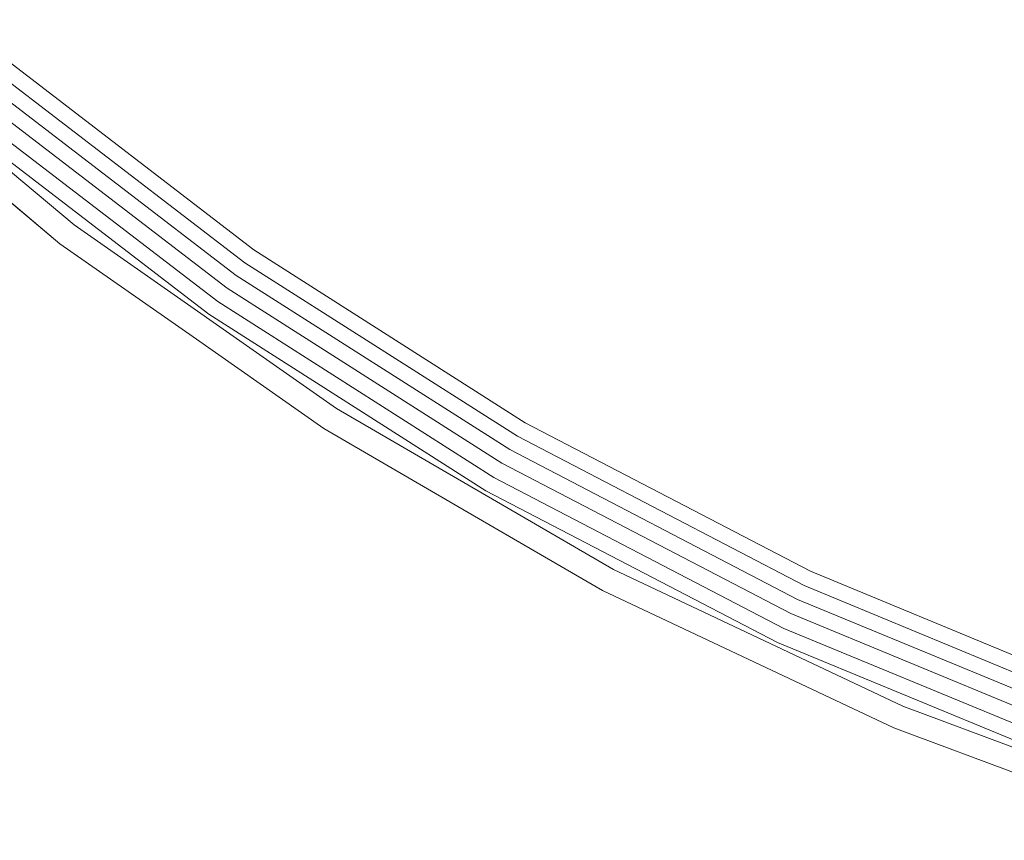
# Model space of a CAD drawing. Header units: millimetres. Extents: x -121 to 130, y -124 to 124.
# Tile 5 of 41: x -75 to -43, y -115 to -89. Entities that reach past the tile are written whole.
import ezdxf

# ---------------------------------------------------------------- set-up
doc = ezdxf.new("R2010")
doc.units = ezdxf.units.MM
doc.header["$LTSCALE"] = 25.4
doc.layers.add('Lighting-Moving Light', color=7, linetype='Continuous', lineweight=5, true_color=0x000000)

# ---------------------------------------------------------------- blocks, each defined once
blk = doc.blocks.new('Group-2-1')
at = {"layer": 'Lighting-Moving Light', "color": 7, "linetype": 'Continuous', "lineweight": 5, "transparency": 33554687}
for points, invisible_edges in [([(-38577.787, 5618.854, -577.811), (-38585.609, 5625.39, -577.811), (-38585.652, 5625.343, -577.825), (-38577.826, 5618.803, -577.825)], 15), ([(-38577.748, 5618.905, -577.803), (-38585.565, 5625.438, -577.803), (-38585.609, 5625.39, -577.811), (-38577.787, 5618.854, -577.811)], 15), ([(-38577.708, 5618.957, -577.8), (-38585.521, 5625.486, -577.8), (-38585.565, 5625.438, -577.803), (-38577.748, 5618.905, -577.803)], 14), ([(-38572.281, 5617.753, -577.8), (-38580.431, 5624.007, -577.8), (-38585.521, 5625.486, -577.8), (-38577.708, 5618.957, -577.8)], 10), ([(-38578.057, 5618.502, -578.066), (-38585.907, 5625.062, -578.066), (-38585.934, 5625.033, -578.117), (-38578.081, 5618.47, -578.117)], 15), ([(-38578.03, 5618.537, -578.018), (-38585.877, 5625.095, -578.018), (-38585.907, 5625.062, -578.066), (-38578.057, 5618.502, -578.066)], 15), ([(-38578.001, 5618.575, -577.974), (-38585.845, 5625.131, -577.974), (-38585.877, 5625.095, -578.018), (-38578.03, 5618.537, -578.018)], 15), ([(-38577.969, 5618.616, -577.935), (-38585.81, 5625.169, -577.935), (-38585.845, 5625.131, -577.974), (-38578.001, 5618.575, -577.974)], 15), ([(-38577.936, 5618.66, -577.9), (-38585.773, 5625.21, -577.9), (-38585.81, 5625.169, -577.935), (-38577.969, 5618.616, -577.935)], 15), ([(-38577.9, 5618.706, -577.87), (-38585.734, 5625.252, -577.87), (-38585.773, 5625.21, -577.9), (-38577.936, 5618.66, -577.9)], 15), ([(-38577.864, 5618.754, -577.845), (-38585.693, 5625.297, -577.845), (-38585.734, 5625.252, -577.87), (-38577.9, 5618.706, -577.87)], 15), ([(-38577.826, 5618.803, -577.825), (-38585.652, 5625.343, -577.825), (-38585.693, 5625.297, -577.845), (-38577.864, 5618.754, -577.845)], 15), ([(-38578.157, 5618.371, -578.415), (-38586.018, 5624.94, -578.415), (-38586.024, 5624.934, -578.48), (-38578.163, 5618.364, -578.48)], 15), ([(-38582.282, 5621.802, -578.545), (-38578.165, 5618.361, -578.545), (-38578.163, 5618.364, -578.48), (-38586.024, 5624.934, -578.48)], 14), ([(-38578.148, 5618.382, -578.352), (-38586.008, 5624.951, -578.352), (-38586.018, 5624.94, -578.415), (-38578.157, 5618.371, -578.415)], 15), ([(-38578.136, 5618.398, -578.29), (-38585.995, 5624.966, -578.29), (-38586.008, 5624.951, -578.352), (-38578.148, 5618.382, -578.352)], 15), ([(-38578.121, 5618.418, -578.23), (-38585.978, 5624.984, -578.23), (-38585.995, 5624.966, -578.29), (-38578.136, 5618.398, -578.29)], 15), ([(-38578.102, 5618.442, -578.172), (-38585.958, 5625.007, -578.172), (-38585.978, 5624.984, -578.23), (-38578.121, 5618.418, -578.23)], 15), ([(-38578.081, 5618.47, -578.117), (-38585.934, 5625.033, -578.117), (-38585.958, 5625.007, -578.172), (-38578.102, 5618.442, -578.172)], 15), ([(-38580.11, 5624.39, -578.305), (-38571.994, 5618.163, -578.305), (-38572.562, 5617.352, -677.305), (-38580.746, 5623.632, -677.305)], 10), ([(-38572.21, 5617.855, -577.815), (-38580.352, 5624.102, -577.815), (-38580.378, 5624.07, -577.807), (-38572.233, 5617.821, -577.807)], 15), ([(-38572.187, 5617.887, -577.827), (-38580.326, 5624.132, -577.827), (-38580.352, 5624.102, -577.815), (-38572.21, 5617.855, -577.815)], 15), ([(-38572.165, 5617.919, -577.843), (-38580.301, 5624.162, -577.843), (-38580.326, 5624.132, -577.827), (-38572.187, 5617.887, -577.827)], 15), ([(-38572.144, 5617.949, -577.861), (-38580.277, 5624.19, -577.861), (-38580.301, 5624.162, -577.843), (-38572.165, 5617.919, -577.843)], 15), ([(-38572.123, 5617.979, -577.882), (-38580.254, 5624.218, -577.882), (-38580.277, 5624.19, -577.861), (-38572.144, 5617.949, -577.861)], 15), ([(-38572.104, 5618.006, -577.907), (-38580.232, 5624.244, -577.907), (-38580.254, 5624.218, -577.882), (-38572.123, 5617.979, -577.882)], 15), ([(-38572.086, 5618.032, -577.934), (-38580.212, 5624.268, -577.934), (-38580.232, 5624.244, -577.907), (-38572.104, 5618.006, -577.907)], 15), ([(-38572.069, 5618.056, -577.963), (-38580.193, 5624.29, -577.963), (-38580.212, 5624.268, -577.934), (-38572.086, 5618.032, -577.934)], 15), ([(-38572.054, 5618.078, -577.995), (-38580.176, 5624.311, -577.995), (-38580.193, 5624.29, -577.963), (-38572.069, 5618.056, -577.963)], 15), ([(-38572.04, 5618.098, -578.029), (-38580.161, 5624.329, -578.029), (-38580.176, 5624.311, -577.995), (-38572.054, 5618.078, -577.995)], 15), ([(-38572.028, 5618.115, -578.065), (-38580.147, 5624.345, -578.065), (-38580.161, 5624.329, -578.029), (-38572.04, 5618.098, -578.029)], 15), ([(-38572.018, 5618.13, -578.103), (-38580.136, 5624.359, -578.103), (-38580.147, 5624.345, -578.065), (-38572.028, 5618.115, -578.065)], 15), ([(-38572.009, 5618.142, -578.141), (-38580.126, 5624.37, -578.141), (-38580.136, 5624.359, -578.103), (-38572.018, 5618.13, -578.103)], 15), ([(-38572.002, 5618.151, -578.181), (-38580.119, 5624.379, -578.181), (-38580.126, 5624.37, -578.141), (-38572.009, 5618.142, -578.141)], 15), ([(-38571.998, 5618.158, -578.222), (-38580.113, 5624.385, -578.222), (-38580.119, 5624.379, -578.181), (-38572.002, 5618.151, -578.181)], 15), ([(-38571.995, 5618.162, -578.263), (-38580.11, 5624.389, -578.263), (-38580.113, 5624.385, -578.222), (-38571.998, 5618.158, -578.222)], 15), ([(-38571.994, 5618.163, -578.305), (-38580.11, 5624.39, -578.305), (-38580.11, 5624.389, -578.263), (-38571.995, 5618.162, -578.263)], 14), ([(-38572.257, 5617.787, -577.802), (-38580.404, 5624.039, -577.802), (-38580.431, 5624.007, -577.8), (-38572.281, 5617.753, -577.8)], 11), ([(-38572.233, 5617.821, -577.807), (-38580.378, 5624.07, -577.807), (-38580.404, 5624.039, -577.802), (-38572.257, 5617.787, -577.802)], 15), ([(-38572.685, 5617.176, -677.711), (-38580.884, 5623.467, -677.711), (-38580.862, 5623.494, -677.684), (-38572.665, 5617.204, -677.684)], 15), ([(-38572.665, 5617.204, -677.684), (-38580.862, 5623.494, -677.684), (-38580.841, 5623.518, -677.655), (-38572.647, 5617.231, -677.655)], 15), ([(-38572.647, 5617.231, -677.655), (-38580.841, 5623.518, -677.655), (-38580.822, 5623.541, -677.624), (-38572.63, 5617.255, -677.624)], 15), ([(-38572.63, 5617.255, -677.624), (-38580.822, 5623.541, -677.624), (-38580.805, 5623.561, -677.589), (-38572.615, 5617.276, -677.589)], 15), ([(-38572.615, 5617.276, -677.589), (-38580.805, 5623.561, -677.589), (-38580.79, 5623.579, -677.553), (-38572.601, 5617.296, -677.553)], 15), ([(-38572.601, 5617.296, -677.553), (-38580.79, 5623.579, -677.553), (-38580.777, 5623.595, -677.515), (-38572.59, 5617.312, -677.515)], 15), ([(-38572.59, 5617.312, -677.515), (-38580.777, 5623.595, -677.515), (-38580.766, 5623.608, -677.475), (-38572.58, 5617.326, -677.475)], 15), ([(-38572.58, 5617.326, -677.475), (-38580.766, 5623.608, -677.475), (-38580.758, 5623.618, -677.433), (-38572.572, 5617.337, -677.433)], 15), ([(-38572.572, 5617.337, -677.433), (-38580.758, 5623.618, -677.433), (-38580.751, 5623.625, -677.391), (-38572.567, 5617.345, -677.391)], 15), ([(-38572.567, 5617.345, -677.391), (-38580.751, 5623.625, -677.391), (-38580.747, 5623.63, -677.348), (-38572.563, 5617.35, -677.348)], 15), ([(-38572.563, 5617.35, -677.348), (-38580.747, 5623.63, -677.348), (-38580.746, 5623.632, -677.305), (-38572.562, 5617.352, -677.305)], 11), ([(-38581.067, 5623.249, -677.8), (-38572.849, 5616.942, -677.8), (-38573.146, 5616.519, -677.8), (-38581.4, 5622.852, -677.8)], 10), ([(-38572.849, 5616.942, -677.8), (-38581.067, 5623.249, -677.8), (-38581.039, 5623.282, -677.798), (-38572.824, 5616.978, -677.798)], 14), ([(-38572.824, 5616.978, -677.798), (-38581.039, 5623.282, -677.798), (-38581.012, 5623.315, -677.793), (-38572.799, 5617.013, -677.793)], 15), ([(-38572.799, 5617.013, -677.793), (-38581.012, 5623.315, -677.793), (-38580.985, 5623.347, -677.783), (-38572.775, 5617.048, -677.783)], 15), ([(-38572.775, 5617.048, -677.783), (-38580.985, 5623.347, -677.783), (-38580.958, 5623.379, -677.77), (-38572.751, 5617.082, -677.77)], 15), ([(-38572.751, 5617.082, -677.77), (-38580.958, 5623.379, -677.77), (-38580.932, 5623.41, -677.754), (-38572.728, 5617.114, -677.754)], 15), ([(-38572.728, 5617.114, -677.754), (-38580.932, 5623.41, -677.754), (-38580.908, 5623.439, -677.734), (-38572.706, 5617.146, -677.734)], 15), ([(-38572.706, 5617.146, -677.734), (-38580.908, 5623.439, -677.734), (-38580.884, 5623.467, -677.711), (-38572.685, 5617.176, -677.711)], 15), ([(-38573.17, 5616.484, -677.798), (-38581.427, 5622.82, -677.798), (-38581.4, 5622.852, -677.8), (-38573.146, 5616.519, -677.8)], 11), ([(-38573.388, 5616.172, -677.555), (-38581.672, 5622.529, -677.555), (-38581.657, 5622.546, -677.591), (-38573.375, 5616.191, -677.591)], 15), ([(-38573.375, 5616.191, -677.591), (-38581.657, 5622.546, -677.591), (-38581.64, 5622.566, -677.624), (-38573.36, 5616.213, -677.624)], 15), ([(-38573.36, 5616.213, -677.624), (-38581.64, 5622.566, -677.624), (-38581.621, 5622.589, -677.655), (-38573.343, 5616.236, -677.655)], 15), ([(-38573.343, 5616.236, -677.655), (-38581.621, 5622.589, -677.655), (-38581.601, 5622.613, -677.684), (-38573.325, 5616.262, -677.684)], 15), ([(-38573.325, 5616.262, -677.684), (-38581.601, 5622.613, -677.684), (-38581.579, 5622.639, -677.71), (-38573.306, 5616.29, -677.71)], 15), ([(-38573.306, 5616.29, -677.71), (-38581.579, 5622.639, -677.71), (-38581.556, 5622.666, -677.733), (-38573.285, 5616.319, -677.733)], 15), ([(-38573.285, 5616.319, -677.733), (-38581.556, 5622.666, -677.733), (-38581.532, 5622.695, -677.752), (-38573.263, 5616.35, -677.752)], 15), ([(-38573.263, 5616.35, -677.752), (-38581.532, 5622.695, -677.752), (-38581.507, 5622.725, -677.769), (-38573.241, 5616.382, -677.769)], 15), ([(-38573.241, 5616.382, -677.769), (-38581.507, 5622.725, -677.769), (-38581.481, 5622.756, -677.782), (-38573.218, 5616.415, -677.782)], 15), ([(-38573.218, 5616.415, -677.782), (-38581.481, 5622.756, -677.782), (-38581.454, 5622.788, -677.792), (-38573.194, 5616.449, -677.792)], 15), ([(-38573.194, 5616.449, -677.792), (-38581.454, 5622.788, -677.792), (-38581.427, 5622.82, -677.798), (-38573.17, 5616.484, -677.798)], 15), ([(-38578.165, 5618.361, -578.545), (-38582.282, 5621.802, -578.545), (-38581.716, 5622.475, -677.312)], 10), ([(-38573.428, 5616.115, -677.312), (-38581.716, 5622.475, -677.312), (-38581.715, 5622.477, -677.355), (-38573.426, 5616.118, -677.355)], 14), ([(-38581.716, 5622.475, -677.312), (-38573.428, 5616.115, -677.312), (-38578.165, 5618.361, -578.545)], 10), ([(-38573.426, 5616.118, -677.355), (-38581.715, 5622.477, -677.355), (-38581.71, 5622.482, -677.397), (-38573.423, 5616.123, -677.397)], 15), ([(-38573.423, 5616.123, -677.397), (-38581.71, 5622.482, -677.397), (-38581.704, 5622.49, -677.438), (-38573.417, 5616.131, -677.438)], 15), ([(-38573.417, 5616.131, -677.438), (-38581.704, 5622.49, -677.438), (-38581.695, 5622.5, -677.478), (-38573.409, 5616.142, -677.478)], 15), ([(-38573.409, 5616.142, -677.478), (-38581.695, 5622.5, -677.478), (-38581.684, 5622.513, -677.518), (-38573.4, 5616.156, -677.518)], 15), ([(-38573.4, 5616.156, -677.518), (-38581.684, 5622.513, -677.518), (-38581.672, 5622.529, -677.555), (-38573.388, 5616.172, -677.555)], 15), ([(-38569.474, 5612.95, -577.825), (-38577.826, 5618.803, -577.825), (-38577.864, 5618.754, -577.845), (-38569.508, 5612.898, -577.845)], 15), ([(-38569.44, 5613.004, -577.811), (-38577.787, 5618.854, -577.811), (-38577.826, 5618.803, -577.825), (-38569.474, 5612.95, -577.825)], 15), ([(-38569.405, 5613.058, -577.803), (-38577.748, 5618.905, -577.803), (-38577.787, 5618.854, -577.811), (-38569.44, 5613.004, -577.811)], 15), ([(-38569.37, 5613.113, -577.8), (-38577.708, 5618.957, -577.8), (-38577.748, 5618.905, -577.803), (-38569.405, 5613.058, -577.803)], 14), ([(-38577.708, 5618.957, -577.8), (-38569.37, 5613.113, -577.8), (-38572.281, 5617.753, -577.8)], 10), ([(-38569.7, 5612.597, -578.117), (-38578.081, 5618.47, -578.117), (-38578.102, 5618.442, -578.172), (-38569.719, 5612.567, -578.172)], 15), ([(-38569.679, 5612.631, -578.066), (-38578.057, 5618.502, -578.066), (-38578.081, 5618.47, -578.117), (-38569.7, 5612.597, -578.117)], 15), ([(-38569.655, 5612.668, -578.018), (-38578.03, 5618.537, -578.018), (-38578.057, 5618.502, -578.066), (-38569.679, 5612.631, -578.066)], 15), ([(-38569.629, 5612.709, -577.974), (-38578.001, 5618.575, -577.974), (-38578.03, 5618.537, -578.018), (-38569.655, 5612.668, -578.018)], 15), ([(-38569.601, 5612.752, -577.935), (-38577.969, 5618.616, -577.935), (-38578.001, 5618.575, -577.974), (-38569.629, 5612.709, -577.974)], 15), ([(-38569.571, 5612.799, -577.9), (-38577.936, 5618.66, -577.9), (-38577.969, 5618.616, -577.935), (-38569.601, 5612.752, -577.935)], 15), ([(-38569.54, 5612.847, -577.87), (-38577.9, 5618.706, -577.87), (-38577.936, 5618.66, -577.9), (-38569.571, 5612.799, -577.9)], 15), ([(-38569.508, 5612.898, -577.845), (-38577.864, 5618.754, -577.845), (-38577.9, 5618.706, -577.87), (-38569.54, 5612.847, -577.87)], 15), ([(-38569.772, 5612.484, -578.48), (-38578.163, 5618.364, -578.48), (-38578.165, 5618.361, -578.545), (-38573.932, 5615.395, -578.545)], 11), ([(-38573.428, 5616.115, -677.312), (-38573.932, 5615.395, -578.545), (-38578.165, 5618.361, -578.545)], 9), ([(-38569.768, 5612.492, -578.415), (-38578.157, 5618.371, -578.415), (-38578.163, 5618.364, -578.48), (-38569.772, 5612.484, -578.48)], 15), ([(-38569.76, 5612.504, -578.352), (-38578.148, 5618.382, -578.352), (-38578.157, 5618.371, -578.415), (-38569.768, 5612.492, -578.415)], 15), ([(-38569.749, 5612.521, -578.29), (-38578.136, 5618.398, -578.29), (-38578.148, 5618.382, -578.352), (-38569.76, 5612.504, -578.352)], 15), ([(-38569.735, 5612.542, -578.23), (-38578.121, 5618.418, -578.23), (-38578.136, 5618.398, -578.29), (-38569.749, 5612.521, -578.29)], 15), ([(-38569.719, 5612.567, -578.172), (-38578.102, 5618.442, -578.172), (-38578.121, 5618.418, -578.23), (-38569.735, 5612.542, -578.23)], 15), ([(-38571.994, 5618.163, -578.305), (-38563.367, 5612.667, -578.305), (-38563.862, 5611.809, -677.305), (-38572.562, 5617.352, -677.305)], 10), ([(-38563.374, 5612.654, -578.181), (-38572.002, 5618.151, -578.181), (-38572.009, 5618.142, -578.141), (-38563.38, 5612.644, -578.141)], 15), ([(-38563.37, 5612.661, -578.222), (-38571.998, 5618.158, -578.222), (-38572.002, 5618.151, -578.181), (-38563.374, 5612.654, -578.181)], 15), ([(-38563.368, 5612.666, -578.263), (-38571.995, 5618.162, -578.263), (-38571.998, 5618.158, -578.222), (-38563.37, 5612.661, -578.222)], 15), ([(-38563.367, 5612.667, -578.305), (-38571.994, 5618.163, -578.305), (-38571.995, 5618.162, -578.263), (-38563.368, 5612.666, -578.263)], 14), ([(-38563.555, 5612.341, -577.815), (-38572.21, 5617.855, -577.815), (-38572.233, 5617.821, -577.807), (-38563.576, 5612.305, -577.807)], 15), ([(-38563.535, 5612.375, -577.827), (-38572.187, 5617.887, -577.827), (-38572.21, 5617.855, -577.815), (-38563.555, 5612.341, -577.815)], 15), ([(-38563.516, 5612.409, -577.843), (-38572.165, 5617.919, -577.843), (-38572.187, 5617.887, -577.827), (-38563.535, 5612.375, -577.827)], 15), ([(-38563.497, 5612.441, -577.861), (-38572.144, 5617.949, -577.861), (-38572.165, 5617.919, -577.843), (-38563.516, 5612.409, -577.843)], 15), ([(-38563.479, 5612.472, -577.882), (-38572.123, 5617.979, -577.882), (-38572.144, 5617.949, -577.861), (-38563.497, 5612.441, -577.861)], 15), ([(-38563.463, 5612.501, -577.907), (-38572.104, 5618.006, -577.907), (-38572.123, 5617.979, -577.882), (-38563.479, 5612.472, -577.882)], 15), ([(-38563.447, 5612.529, -577.934), (-38572.086, 5618.032, -577.934), (-38572.104, 5618.006, -577.907), (-38563.463, 5612.501, -577.907)], 15), ([(-38563.432, 5612.554, -577.963), (-38572.069, 5618.056, -577.963), (-38572.086, 5618.032, -577.934), (-38563.447, 5612.529, -577.934)], 15), ([(-38563.419, 5612.577, -577.995), (-38572.054, 5618.078, -577.995), (-38572.069, 5618.056, -577.963), (-38563.432, 5612.554, -577.963)], 15), ([(-38563.407, 5612.598, -578.029), (-38572.04, 5618.098, -578.029), (-38572.054, 5618.078, -577.995), (-38563.419, 5612.577, -577.995)], 15), ([(-38563.396, 5612.616, -578.065), (-38572.028, 5618.115, -578.065), (-38572.04, 5618.098, -578.029), (-38563.407, 5612.598, -578.029)], 15), ([(-38563.387, 5612.632, -578.103), (-38572.018, 5618.13, -578.103), (-38572.028, 5618.115, -578.065), (-38563.396, 5612.616, -578.065)], 15), ([(-38563.38, 5612.644, -578.141), (-38572.009, 5618.142, -578.141), (-38572.018, 5618.13, -578.103), (-38563.387, 5612.632, -578.103)], 15), ([(-38563.596, 5612.27, -577.802), (-38572.257, 5617.787, -577.802), (-38572.281, 5617.753, -577.8), (-38563.617, 5612.234, -577.8)], 11), ([(-38563.617, 5612.234, -577.8), (-38572.281, 5617.753, -577.8), (-38569.37, 5613.113, -577.8), (-38560.566, 5607.998, -577.8)], 10), ([(-38563.576, 5612.305, -577.807), (-38572.233, 5617.821, -577.807), (-38572.257, 5617.787, -577.802), (-38563.596, 5612.27, -577.802)], 15), ([(-38563.952, 5611.653, -677.684), (-38572.665, 5617.204, -677.684), (-38572.647, 5617.231, -677.655), (-38563.936, 5611.681, -677.655)], 15), ([(-38563.936, 5611.681, -677.655), (-38572.647, 5617.231, -677.655), (-38572.63, 5617.255, -677.624), (-38563.921, 5611.707, -677.624)], 15), ([(-38563.921, 5611.707, -677.624), (-38572.63, 5617.255, -677.624), (-38572.615, 5617.276, -677.589), (-38563.908, 5611.73, -677.589)], 15), ([(-38563.908, 5611.73, -677.589), (-38572.615, 5617.276, -677.589), (-38572.601, 5617.296, -677.553), (-38563.896, 5611.75, -677.553)], 15), ([(-38563.896, 5611.75, -677.553), (-38572.601, 5617.296, -677.553), (-38572.59, 5617.312, -677.515), (-38563.886, 5611.768, -677.515)], 15), ([(-38563.886, 5611.768, -677.515), (-38572.59, 5617.312, -677.515), (-38572.58, 5617.326, -677.475), (-38563.878, 5611.782, -677.475)], 15), ([(-38563.878, 5611.782, -677.475), (-38572.58, 5617.326, -677.475), (-38572.572, 5617.337, -677.433), (-38563.871, 5611.794, -677.433)], 15), ([(-38563.871, 5611.794, -677.433), (-38572.572, 5617.337, -677.433), (-38572.567, 5617.345, -677.391), (-38563.866, 5611.802, -677.391)], 15), ([(-38563.866, 5611.802, -677.391), (-38572.567, 5617.345, -677.391), (-38572.563, 5617.35, -677.348), (-38563.863, 5611.807, -677.348)], 15), ([(-38563.863, 5611.807, -677.348), (-38572.563, 5617.35, -677.348), (-38572.562, 5617.352, -677.305), (-38563.862, 5611.809, -677.305)], 11), ([(-38572.849, 5616.942, -677.8), (-38564.112, 5611.376, -677.8), (-38564.371, 5610.928, -677.8), (-38573.146, 5616.519, -677.8)], 10), ([(-38564.112, 5611.376, -677.8), (-38572.849, 5616.942, -677.8), (-38572.824, 5616.978, -677.798), (-38564.09, 5611.414, -677.798)], 14), ([(-38564.09, 5611.414, -677.798), (-38572.824, 5616.978, -677.798), (-38572.799, 5617.013, -677.793), (-38564.069, 5611.451, -677.793)], 15), ([(-38564.069, 5611.451, -677.793), (-38572.799, 5617.013, -677.793), (-38572.775, 5617.048, -677.783), (-38564.048, 5611.488, -677.783)], 15), ([(-38564.048, 5611.488, -677.783), (-38572.775, 5617.048, -677.783), (-38572.751, 5617.082, -677.77), (-38564.027, 5611.524, -677.77)], 15), ([(-38564.027, 5611.524, -677.77), (-38572.751, 5617.082, -677.77), (-38572.728, 5617.114, -677.754), (-38564.007, 5611.558, -677.754)], 15), ([(-38564.007, 5611.558, -677.754), (-38572.728, 5617.114, -677.754), (-38572.706, 5617.146, -677.734), (-38563.988, 5611.592, -677.734)], 15), ([(-38563.988, 5611.592, -677.734), (-38572.706, 5617.146, -677.734), (-38572.685, 5617.176, -677.711), (-38563.969, 5611.623, -677.711)], 15), ([(-38563.969, 5611.623, -677.711), (-38572.685, 5617.176, -677.711), (-38572.665, 5617.204, -677.684), (-38563.952, 5611.653, -677.684)], 15), ([(-38564.527, 5610.657, -677.684), (-38573.325, 5616.262, -677.684), (-38573.306, 5616.29, -677.71), (-38564.51, 5610.687, -677.71)], 15), ([(-38564.51, 5610.687, -677.71), (-38573.306, 5616.29, -677.71), (-38573.285, 5616.319, -677.733), (-38564.492, 5610.718, -677.733)], 15), ([(-38564.492, 5610.718, -677.733), (-38573.285, 5616.319, -677.733), (-38573.263, 5616.35, -677.752), (-38564.473, 5610.75, -677.752)], 15), ([(-38564.473, 5610.75, -677.752), (-38573.263, 5616.35, -677.752), (-38573.241, 5616.382, -677.769), (-38564.454, 5610.784, -677.769)], 15), ([(-38564.454, 5610.784, -677.769), (-38573.241, 5616.382, -677.769), (-38573.218, 5616.415, -677.782), (-38564.434, 5610.819, -677.782)], 15), ([(-38564.434, 5610.819, -677.782), (-38573.218, 5616.415, -677.782), (-38573.194, 5616.449, -677.792), (-38564.413, 5610.855, -677.792)], 15), ([(-38564.413, 5610.855, -677.792), (-38573.194, 5616.449, -677.792), (-38573.17, 5616.484, -677.798), (-38564.392, 5610.892, -677.798)], 15), ([(-38564.392, 5610.892, -677.798), (-38573.17, 5616.484, -677.798), (-38573.146, 5616.519, -677.8), (-38564.371, 5610.928, -677.8)], 11), ([(-38569.774, 5612.481, -578.545), (-38573.932, 5615.395, -578.545), (-38573.428, 5616.115, -677.312)], 10), ([(-38564.617, 5610.502, -677.312), (-38573.428, 5616.115, -677.312), (-38573.426, 5616.118, -677.355), (-38564.615, 5610.504, -677.355)], 14), ([(-38569.774, 5612.481, -578.545), (-38573.428, 5616.115, -677.312), (-38564.617, 5610.502, -677.312)], 9), ([(-38564.615, 5610.504, -677.355), (-38573.426, 5616.118, -677.355), (-38573.423, 5616.123, -677.397), (-38564.612, 5610.51, -677.397)], 15), ([(-38564.612, 5610.51, -677.397), (-38573.423, 5616.123, -677.397), (-38573.417, 5616.131, -677.438), (-38564.607, 5610.519, -677.438)], 15), ([(-38564.607, 5610.519, -677.438), (-38573.417, 5616.131, -677.438), (-38573.409, 5616.142, -677.478), (-38564.601, 5610.53, -677.478)], 15), ([(-38564.601, 5610.53, -677.478), (-38573.409, 5616.142, -677.478), (-38573.4, 5616.156, -677.518), (-38564.592, 5610.545, -677.518)], 15), ([(-38564.592, 5610.545, -677.518), (-38573.4, 5616.156, -677.518), (-38573.388, 5616.172, -677.555), (-38564.582, 5610.562, -677.555)], 15), ([(-38564.582, 5610.562, -677.555), (-38573.388, 5616.172, -677.555), (-38573.375, 5616.191, -677.591), (-38564.57, 5610.582, -677.591)], 15), ([(-38564.57, 5610.582, -677.591), (-38573.375, 5616.191, -677.591), (-38573.36, 5616.213, -677.624), (-38564.557, 5610.605, -677.624)], 15), ([(-38564.557, 5610.605, -677.624), (-38573.36, 5616.213, -677.624), (-38573.343, 5616.236, -677.655), (-38564.543, 5610.63, -677.655)], 15), ([(-38564.543, 5610.63, -677.655), (-38573.343, 5616.236, -677.655), (-38573.325, 5616.262, -677.684), (-38564.527, 5610.657, -677.684)], 15), ([(-38573.932, 5615.395, -578.545), (-38569.774, 5612.481, -578.545), (-38569.772, 5612.484, -578.48)], 10), ([(-38560.713, 5607.719, -577.87), (-38569.54, 5612.847, -577.87), (-38569.571, 5612.799, -577.9), (-38560.74, 5607.667, -577.9)], 15), ([(-38560.685, 5607.772, -577.845), (-38569.508, 5612.898, -577.845), (-38569.54, 5612.847, -577.87), (-38560.713, 5607.719, -577.87)], 15), ([(-38560.656, 5607.827, -577.825), (-38569.474, 5612.95, -577.825), (-38569.508, 5612.898, -577.845), (-38560.685, 5607.772, -577.845)], 15), ([(-38560.627, 5607.883, -577.811), (-38569.44, 5613.004, -577.811), (-38569.474, 5612.95, -577.825), (-38560.656, 5607.827, -577.825)], 15), ([(-38560.597, 5607.94, -577.803), (-38569.405, 5613.058, -577.803), (-38569.44, 5613.004, -577.811), (-38560.627, 5607.883, -577.811)], 15), ([(-38560.566, 5607.998, -577.8), (-38569.37, 5613.113, -577.8), (-38569.405, 5613.058, -577.803), (-38560.597, 5607.94, -577.803)], 14), ([(-38560.894, 5607.375, -578.29), (-38569.749, 5612.521, -578.29), (-38569.76, 5612.504, -578.352), (-38560.903, 5607.358, -578.352)], 15), ([(-38560.882, 5607.398, -578.23), (-38569.735, 5612.542, -578.23), (-38569.749, 5612.521, -578.29), (-38560.894, 5607.375, -578.29)], 15), ([(-38560.868, 5607.425, -578.172), (-38569.719, 5612.567, -578.172), (-38569.735, 5612.542, -578.23), (-38560.882, 5607.398, -578.23)], 15), ([(-38560.851, 5607.456, -578.117), (-38569.7, 5612.597, -578.117), (-38569.719, 5612.567, -578.172), (-38560.868, 5607.425, -578.172)], 15), ([(-38560.833, 5607.491, -578.066), (-38569.679, 5612.631, -578.066), (-38569.7, 5612.597, -578.117), (-38560.851, 5607.456, -578.117)], 15), ([(-38560.812, 5607.53, -578.018), (-38569.655, 5612.668, -578.018), (-38569.679, 5612.631, -578.066), (-38560.833, 5607.491, -578.066)], 15), ([(-38560.79, 5607.573, -577.974), (-38569.629, 5612.709, -577.974), (-38569.655, 5612.668, -578.018), (-38560.812, 5607.53, -578.018)], 15), ([(-38560.766, 5607.619, -577.935), (-38569.601, 5612.752, -577.935), (-38569.629, 5612.709, -577.974), (-38560.79, 5607.573, -577.974)], 15), ([(-38560.74, 5607.667, -577.9), (-38569.571, 5612.799, -577.9), (-38569.601, 5612.752, -577.935), (-38560.766, 5607.619, -577.935)], 15), ([(-38563.367, 5612.667, -578.305), (-38554.294, 5607.943, -578.305), (-38554.712, 5607.046, -677.305), (-38563.862, 5611.809, -677.305)], 10), ([(-38554.361, 5607.799, -577.934), (-38563.447, 5612.529, -577.934), (-38563.463, 5612.501, -577.907), (-38554.374, 5607.77, -577.907)], 15), ([(-38554.349, 5607.825, -577.963), (-38563.432, 5612.554, -577.963), (-38563.447, 5612.529, -577.934), (-38554.361, 5607.799, -577.934)], 15), ([(-38554.337, 5607.85, -577.995), (-38563.419, 5612.577, -577.995), (-38563.432, 5612.554, -577.963), (-38554.349, 5607.825, -577.963)], 15), ([(-38554.327, 5607.871, -578.029), (-38563.407, 5612.598, -578.029), (-38563.419, 5612.577, -577.995), (-38554.337, 5607.85, -577.995)], 15), ([(-38554.318, 5607.89, -578.065), (-38563.396, 5612.616, -578.065), (-38563.407, 5612.598, -578.029), (-38554.327, 5607.871, -578.029)], 15), ([(-38554.311, 5607.907, -578.103), (-38563.387, 5612.632, -578.103), (-38563.396, 5612.616, -578.065), (-38554.318, 5607.89, -578.065)], 15), ([(-38554.305, 5607.92, -578.141), (-38563.38, 5612.644, -578.141), (-38563.387, 5612.632, -578.103), (-38554.311, 5607.907, -578.103)], 15), ([(-38554.3, 5607.931, -578.181), (-38563.374, 5612.654, -578.181), (-38563.38, 5612.644, -578.141), (-38554.305, 5607.92, -578.141)], 15), ([(-38554.296, 5607.938, -578.222), (-38563.37, 5612.661, -578.222), (-38563.374, 5612.654, -578.181), (-38554.3, 5607.931, -578.181)], 15), ([(-38554.294, 5607.942, -578.263), (-38563.368, 5612.666, -578.263), (-38563.37, 5612.661, -578.222), (-38554.296, 5607.938, -578.222)], 15), ([(-38554.294, 5607.943, -578.305), (-38563.367, 5612.667, -578.305), (-38563.368, 5612.666, -578.263), (-38554.294, 5607.942, -578.263)], 14), ([(-38560.914, 5607.337, -578.48), (-38569.772, 5612.484, -578.48), (-38569.774, 5612.481, -578.545), (-38565.056, 5609.74, -578.545)], 11), ([(-38564.617, 5610.502, -677.312), (-38565.056, 5609.74, -578.545), (-38569.774, 5612.481, -578.545)], 9), ([(-38560.91, 5607.345, -578.415), (-38569.768, 5612.492, -578.415), (-38569.772, 5612.484, -578.48), (-38560.914, 5607.337, -578.48)], 15), ([(-38560.903, 5607.358, -578.352), (-38569.76, 5612.504, -578.352), (-38569.768, 5612.492, -578.415), (-38560.91, 5607.345, -578.415)], 15), ([(-38554.487, 5607.528, -577.802), (-38563.596, 5612.27, -577.802), (-38563.617, 5612.234, -577.8), (-38554.505, 5607.49, -577.8)], 11), ([(-38560.566, 5607.998, -577.8), (-38551.361, 5603.647, -577.8), (-38554.505, 5607.49, -577.8), (-38563.617, 5612.234, -577.8)], 10), ([(-38554.47, 5607.565, -577.807), (-38563.576, 5612.305, -577.807), (-38563.596, 5612.27, -577.802), (-38554.487, 5607.528, -577.802)], 15), ([(-38554.453, 5607.602, -577.815), (-38563.555, 5612.341, -577.815), (-38563.576, 5612.305, -577.807), (-38554.47, 5607.565, -577.807)], 15), ([(-38554.436, 5607.638, -577.827), (-38563.535, 5612.375, -577.827), (-38563.555, 5612.341, -577.815), (-38554.453, 5607.602, -577.815)], 15), ([(-38554.42, 5607.673, -577.843), (-38563.516, 5612.409, -577.843), (-38563.535, 5612.375, -577.827), (-38554.436, 5607.638, -577.827)], 15), ([(-38554.404, 5607.707, -577.861), (-38563.497, 5612.441, -577.861), (-38563.516, 5612.409, -577.843), (-38554.42, 5607.673, -577.843)], 15), ([(-38554.389, 5607.74, -577.882), (-38563.479, 5612.472, -577.882), (-38563.497, 5612.441, -577.861), (-38554.404, 5607.707, -577.861)], 15), ([(-38554.374, 5607.77, -577.907), (-38563.463, 5612.501, -577.907), (-38563.479, 5612.472, -577.882), (-38554.389, 5607.74, -577.882)], 15), ([(-38554.835, 5606.783, -677.754), (-38564.007, 5611.558, -677.754), (-38563.988, 5611.592, -677.734), (-38554.818, 5606.818, -677.734)], 15), ([(-38554.818, 5606.818, -677.734), (-38563.988, 5611.592, -677.734), (-38563.969, 5611.623, -677.711), (-38554.803, 5606.852, -677.711)], 15), ([(-38554.803, 5606.852, -677.711), (-38563.969, 5611.623, -677.711), (-38563.952, 5611.653, -677.684), (-38554.788, 5606.883, -677.684)], 15), ([(-38554.788, 5606.883, -677.684), (-38563.952, 5611.653, -677.684), (-38563.936, 5611.681, -677.655), (-38554.775, 5606.912, -677.655)], 15), ([(-38554.775, 5606.912, -677.655), (-38563.936, 5611.681, -677.655), (-38563.921, 5611.707, -677.624), (-38554.762, 5606.939, -677.624)], 15), ([(-38554.762, 5606.939, -677.624), (-38563.921, 5611.707, -677.624), (-38563.908, 5611.73, -677.589), (-38554.751, 5606.963, -677.589)], 15), ([(-38554.751, 5606.963, -677.589), (-38563.908, 5611.73, -677.589), (-38563.896, 5611.75, -677.553), (-38554.741, 5606.984, -677.553)], 15), ([(-38554.741, 5606.984, -677.553), (-38563.896, 5611.75, -677.553), (-38563.886, 5611.768, -677.515), (-38554.732, 5607.002, -677.515)], 15), ([(-38554.732, 5607.002, -677.515), (-38563.886, 5611.768, -677.515), (-38563.878, 5611.782, -677.475), (-38554.725, 5607.018, -677.475)], 15), ([(-38554.725, 5607.018, -677.475), (-38563.878, 5611.782, -677.475), (-38563.871, 5611.794, -677.433), (-38554.72, 5607.03, -677.433)], 15), ([(-38554.72, 5607.03, -677.433), (-38563.871, 5611.794, -677.433), (-38563.866, 5611.802, -677.391), (-38554.716, 5607.039, -677.391)], 15), ([(-38554.716, 5607.039, -677.391), (-38563.866, 5611.802, -677.391), (-38563.863, 5611.807, -677.348), (-38554.713, 5607.044, -677.348)], 15), ([(-38554.713, 5607.044, -677.348), (-38563.863, 5611.807, -677.348), (-38563.862, 5611.809, -677.305), (-38554.712, 5607.046, -677.305)], 11), ([(-38555.142, 5606.124, -677.8), (-38564.371, 5610.928, -677.8), (-38564.112, 5611.376, -677.8), (-38554.923, 5606.593, -677.8)], 10), ([(-38554.923, 5606.593, -677.8), (-38564.112, 5611.376, -677.8), (-38564.09, 5611.414, -677.798), (-38554.905, 5606.632, -677.798)], 14), ([(-38554.905, 5606.632, -677.798), (-38564.09, 5611.414, -677.798), (-38564.069, 5611.451, -677.793), (-38554.887, 5606.671, -677.793)], 15), ([(-38554.887, 5606.671, -677.793), (-38564.069, 5611.451, -677.793), (-38564.048, 5611.488, -677.783), (-38554.869, 5606.71, -677.783)], 15), ([(-38554.869, 5606.71, -677.783), (-38564.048, 5611.488, -677.783), (-38564.027, 5611.524, -677.77), (-38554.851, 5606.747, -677.77)], 15), ([(-38554.851, 5606.747, -677.77), (-38564.027, 5611.524, -677.77), (-38564.007, 5611.558, -677.754), (-38554.835, 5606.783, -677.754)], 15), ([(-38555.287, 5605.812, -677.655), (-38564.543, 5610.63, -677.655), (-38564.527, 5610.657, -677.684), (-38555.274, 5605.841, -677.684)], 15), ([(-38555.274, 5605.841, -677.684), (-38564.527, 5610.657, -677.684), (-38564.51, 5610.687, -677.71), (-38555.26, 5605.871, -677.71)], 15), ([(-38555.26, 5605.871, -677.71), (-38564.51, 5610.687, -677.71), (-38564.492, 5610.718, -677.733), (-38555.245, 5605.904, -677.733)], 15), ([(-38555.245, 5605.904, -677.733), (-38564.492, 5610.718, -677.733), (-38564.473, 5610.75, -677.752), (-38555.229, 5605.938, -677.752)], 15), ([(-38555.229, 5605.938, -677.752), (-38564.473, 5610.75, -677.752), (-38564.454, 5610.784, -677.769), (-38555.212, 5605.973, -677.769)], 15), ([(-38555.212, 5605.973, -677.769), (-38564.454, 5610.784, -677.769), (-38564.434, 5610.819, -677.782), (-38555.195, 5606.01, -677.782)], 15), ([(-38555.195, 5606.01, -677.782), (-38564.434, 5610.819, -677.782), (-38564.413, 5610.855, -677.792), (-38555.178, 5606.048, -677.792)], 15), ([(-38555.178, 5606.048, -677.792), (-38564.413, 5610.855, -677.792), (-38564.392, 5610.892, -677.798), (-38555.16, 5606.086, -677.798)], 15), ([(-38555.16, 5606.086, -677.798), (-38564.392, 5610.892, -677.798), (-38564.371, 5610.928, -677.8), (-38555.142, 5606.124, -677.8)], 11), ([(-38560.915, 5607.334, -578.545), (-38565.056, 5609.74, -578.545), (-38564.617, 5610.502, -677.312)], 10), ([(-38555.35, 5605.678, -677.312), (-38564.617, 5610.502, -677.312), (-38564.615, 5610.504, -677.355), (-38555.349, 5605.68, -677.355)], 14), ([(-38560.915, 5607.334, -578.545), (-38564.617, 5610.502, -677.312), (-38555.35, 5605.678, -677.312)], 9), ([(-38555.349, 5605.68, -677.355), (-38564.615, 5610.504, -677.355), (-38564.612, 5610.51, -677.397), (-38555.346, 5605.686, -677.397)], 15), ([(-38555.346, 5605.686, -677.397), (-38564.612, 5610.51, -677.397), (-38564.607, 5610.519, -677.438), (-38555.342, 5605.695, -677.438)], 15), ([(-38555.342, 5605.695, -677.438), (-38564.607, 5610.519, -677.438), (-38564.601, 5610.53, -677.478), (-38555.336, 5605.708, -677.478)], 15), ([(-38555.336, 5605.708, -677.478), (-38564.601, 5610.53, -677.478), (-38564.592, 5610.545, -677.518), (-38555.329, 5605.723, -677.518)], 15), ([(-38555.329, 5605.723, -677.518), (-38564.592, 5610.545, -677.518), (-38564.582, 5610.562, -677.555), (-38555.321, 5605.741, -677.555)], 15), ([(-38555.321, 5605.741, -677.555), (-38564.582, 5610.562, -677.555), (-38564.57, 5610.582, -677.591), (-38555.311, 5605.762, -677.591)], 15), ([(-38555.311, 5605.762, -677.591), (-38564.57, 5610.582, -677.591), (-38564.557, 5610.605, -677.624), (-38555.3, 5605.786, -677.624)], 15), ([(-38555.3, 5605.786, -677.624), (-38564.557, 5610.605, -677.624), (-38564.543, 5610.63, -677.655), (-38555.287, 5605.812, -677.655)], 15), ([(-38565.056, 5609.74, -578.545), (-38560.915, 5607.334, -578.545), (-38560.914, 5607.337, -578.48)], 10), ([(-38551.436, 5603.469, -577.825), (-38560.656, 5607.827, -577.825), (-38560.685, 5607.772, -577.845), (-38551.46, 5603.412, -577.845)], 15), ([(-38551.411, 5603.528, -577.811), (-38560.627, 5607.883, -577.811), (-38560.656, 5607.827, -577.825), (-38551.436, 5603.469, -577.825)], 15), ([(-38551.386, 5603.587, -577.803), (-38560.597, 5607.94, -577.803), (-38560.627, 5607.883, -577.811), (-38551.411, 5603.528, -577.811)], 15), ([(-38551.361, 5603.647, -577.8), (-38560.566, 5607.998, -577.8), (-38560.597, 5607.94, -577.803), (-38551.386, 5603.587, -577.803)], 14), ([(-38554.294, 5607.943, -578.305), (-38544.843, 5604.029, -578.305), (-38545.182, 5603.099, -677.305), (-38554.712, 5607.046, -677.305)], 10), ([(-38544.888, 5603.906, -577.963), (-38554.349, 5607.825, -577.963), (-38554.361, 5607.799, -577.934), (-38544.898, 5603.879, -577.934)], 15), ([(-38544.879, 5603.932, -577.995), (-38554.337, 5607.85, -577.995), (-38554.349, 5607.825, -577.963), (-38544.888, 5603.906, -577.963)], 15), ([(-38544.87, 5603.954, -578.029), (-38554.327, 5607.871, -578.029), (-38554.337, 5607.85, -577.995), (-38544.879, 5603.932, -577.995)], 15), ([(-38544.863, 5603.974, -578.065), (-38554.318, 5607.89, -578.065), (-38554.327, 5607.871, -578.029), (-38544.87, 5603.954, -578.029)], 15), ([(-38544.857, 5603.991, -578.103), (-38554.311, 5607.907, -578.103), (-38554.318, 5607.89, -578.065), (-38544.863, 5603.974, -578.065)], 15), ([(-38544.852, 5604.005, -578.141), (-38554.305, 5607.92, -578.141), (-38554.311, 5607.907, -578.103), (-38544.857, 5603.991, -578.103)], 15), ([(-38544.848, 5604.016, -578.181), (-38554.3, 5607.931, -578.181), (-38554.305, 5607.92, -578.141), (-38544.852, 5604.005, -578.141)], 15), ([(-38544.845, 5604.023, -578.222), (-38554.296, 5607.938, -578.222), (-38554.3, 5607.931, -578.181), (-38544.848, 5604.016, -578.181)], 15), ([(-38544.844, 5604.028, -578.263), (-38554.294, 5607.942, -578.263), (-38554.296, 5607.938, -578.222), (-38544.845, 5604.023, -578.222)], 15), ([(-38544.843, 5604.029, -578.305), (-38554.294, 5607.943, -578.305), (-38554.294, 5607.942, -578.263), (-38544.844, 5604.028, -578.263)], 14), ([(-38551.566, 5603.16, -578.018), (-38560.812, 5607.53, -578.018), (-38560.833, 5607.491, -578.066), (-38551.583, 5603.12, -578.066)], 15), ([(-38551.547, 5603.205, -577.974), (-38560.79, 5607.573, -577.974), (-38560.812, 5607.53, -578.018), (-38551.566, 5603.16, -578.018)], 15), ([(-38551.527, 5603.253, -577.935), (-38560.766, 5607.619, -577.935), (-38560.79, 5607.573, -577.974), (-38551.547, 5603.205, -577.974)], 15), ([(-38551.506, 5603.303, -577.9), (-38560.74, 5607.667, -577.9), (-38560.766, 5607.619, -577.935), (-38551.527, 5603.253, -577.935)], 15), ([(-38551.483, 5603.357, -577.87), (-38560.713, 5607.719, -577.87), (-38560.74, 5607.667, -577.9), (-38551.506, 5603.303, -577.9)], 15), ([(-38551.46, 5603.412, -577.845), (-38560.685, 5607.772, -577.845), (-38560.713, 5607.719, -577.87), (-38551.483, 5603.357, -577.87)], 15), ([(-38545, 5603.598, -577.802), (-38554.487, 5607.528, -577.802), (-38554.505, 5607.49, -577.8), (-38545.014, 5603.559, -577.8)], 11), ([(-38544.986, 5603.637, -577.807), (-38554.47, 5607.565, -577.807), (-38554.487, 5607.528, -577.802), (-38545, 5603.598, -577.802)], 15), ([(-38544.972, 5603.675, -577.815), (-38554.453, 5607.602, -577.815), (-38554.47, 5607.565, -577.807), (-38544.986, 5603.637, -577.807)], 15), ([(-38544.958, 5603.713, -577.827), (-38554.436, 5607.638, -577.827), (-38554.453, 5607.602, -577.815), (-38544.972, 5603.675, -577.815)], 15), ([(-38544.945, 5603.749, -577.843), (-38554.42, 5607.673, -577.843), (-38554.436, 5607.638, -577.827), (-38544.958, 5603.713, -577.827)], 15), ([(-38544.932, 5603.784, -577.861), (-38554.404, 5607.707, -577.861), (-38554.42, 5607.673, -577.843), (-38544.945, 5603.749, -577.843)], 15), ([(-38544.92, 5603.818, -577.882), (-38554.389, 5607.74, -577.882), (-38554.404, 5607.707, -577.861), (-38544.932, 5603.784, -577.861)], 15), ([(-38544.908, 5603.849, -577.907), (-38554.374, 5607.77, -577.907), (-38554.389, 5607.74, -577.882), (-38544.92, 5603.818, -577.882)], 15), ([(-38544.898, 5603.879, -577.934), (-38554.361, 5607.799, -577.934), (-38554.374, 5607.77, -577.907), (-38544.908, 5603.849, -577.907)], 15), ([(-38551.651, 5602.959, -578.48), (-38560.914, 5607.337, -578.48), (-38560.915, 5607.334, -578.545), (-38555.722, 5604.88, -578.545)], 11), ([(-38555.35, 5605.678, -677.312), (-38555.722, 5604.88, -578.545), (-38560.915, 5607.334, -578.545)], 9), ([(-38551.647, 5602.968, -578.415), (-38560.91, 5607.345, -578.415), (-38560.914, 5607.337, -578.48), (-38551.651, 5602.959, -578.48)], 15), ([(-38551.642, 5602.981, -578.352), (-38560.903, 5607.358, -578.352), (-38560.91, 5607.345, -578.415), (-38551.647, 5602.968, -578.415)], 15), ([(-38551.634, 5602.999, -578.29), (-38560.894, 5607.375, -578.29), (-38560.903, 5607.358, -578.352), (-38551.642, 5602.981, -578.352)], 15), ([(-38551.624, 5603.023, -578.23), (-38560.882, 5607.398, -578.23), (-38560.894, 5607.375, -578.29), (-38551.634, 5602.999, -578.29)], 15), ([(-38551.612, 5603.051, -578.172), (-38560.868, 5607.425, -578.172), (-38560.882, 5607.398, -578.23), (-38551.624, 5603.023, -578.23)], 15), ([(-38551.599, 5603.083, -578.117), (-38560.851, 5607.456, -578.117), (-38560.868, 5607.425, -578.172), (-38551.612, 5603.051, -578.172)], 15), ([(-38551.583, 5603.12, -578.066), (-38560.833, 5607.491, -578.066), (-38560.851, 5607.456, -578.117), (-38551.599, 5603.083, -578.117)], 15), ([(-38551.361, 5603.647, -577.8), (-38541.819, 5600.093, -577.8), (-38545.014, 5603.559, -577.8), (-38554.505, 5607.49, -577.8)], 10), ([(-38545.255, 5602.897, -677.711), (-38554.803, 5606.852, -677.711), (-38554.788, 5606.883, -677.684), (-38545.243, 5602.929, -677.684)], 15), ([(-38545.243, 5602.929, -677.684), (-38554.788, 5606.883, -677.684), (-38554.775, 5606.912, -677.655), (-38545.232, 5602.959, -677.655)], 15), ([(-38545.232, 5602.959, -677.655), (-38554.775, 5606.912, -677.655), (-38554.762, 5606.939, -677.624), (-38545.222, 5602.987, -677.624)], 15), ([(-38545.222, 5602.987, -677.624), (-38554.762, 5606.939, -677.624), (-38554.751, 5606.963, -677.589), (-38545.213, 5603.012, -677.589)], 15), ([(-38545.213, 5603.012, -677.589), (-38554.751, 5606.963, -677.589), (-38554.741, 5606.984, -677.553), (-38545.205, 5603.034, -677.553)], 15), ([(-38545.205, 5603.034, -677.553), (-38554.741, 5606.984, -677.553), (-38554.732, 5607.002, -677.515), (-38545.198, 5603.053, -677.515)], 15), ([(-38545.198, 5603.053, -677.515), (-38554.732, 5607.002, -677.515), (-38554.725, 5607.018, -677.475), (-38545.192, 5603.069, -677.475)], 15), ([(-38545.192, 5603.069, -677.475), (-38554.725, 5607.018, -677.475), (-38554.72, 5607.03, -677.433), (-38545.188, 5603.082, -677.433)], 15), ([(-38545.188, 5603.082, -677.433), (-38554.72, 5607.03, -677.433), (-38554.716, 5607.039, -677.391), (-38545.185, 5603.091, -677.391)], 15), ([(-38545.185, 5603.091, -677.391), (-38554.716, 5607.039, -677.391), (-38554.713, 5607.044, -677.348), (-38545.182, 5603.096, -677.348)], 15), ([(-38545.182, 5603.096, -677.348), (-38554.713, 5607.044, -677.348), (-38554.712, 5607.046, -677.305), (-38545.182, 5603.099, -677.305)], 11), ([(-38545.53, 5602.143, -677.8), (-38555.142, 5606.124, -677.8), (-38554.923, 5606.593, -677.8), (-38545.353, 5602.629, -677.8)], 10), ([(-38545.353, 5602.629, -677.8), (-38554.923, 5606.593, -677.8), (-38554.905, 5606.632, -677.798), (-38545.338, 5602.669, -677.798)], 14), ([(-38545.338, 5602.669, -677.798), (-38554.905, 5606.632, -677.798), (-38554.887, 5606.671, -677.793), (-38545.323, 5602.71, -677.793)], 15), ([(-38545.323, 5602.71, -677.793), (-38554.887, 5606.671, -677.793), (-38554.869, 5606.71, -677.783), (-38545.309, 5602.75, -677.783)], 15), ([(-38545.309, 5602.75, -677.783), (-38554.869, 5606.71, -677.783), (-38554.851, 5606.747, -677.77), (-38545.295, 5602.788, -677.77)], 15), ([(-38545.295, 5602.788, -677.77), (-38554.851, 5606.747, -677.77), (-38554.835, 5606.783, -677.754), (-38545.281, 5602.826, -677.754)], 15), ([(-38545.281, 5602.826, -677.754), (-38554.835, 5606.783, -677.754), (-38554.818, 5606.818, -677.734), (-38545.268, 5602.862, -677.734)], 15), ([(-38545.268, 5602.862, -677.734), (-38554.818, 5606.818, -677.734), (-38554.803, 5606.852, -677.711), (-38545.255, 5602.897, -677.711)], 15), ([(-38545.6, 5601.949, -677.752), (-38555.229, 5605.938, -677.752), (-38555.212, 5605.973, -677.769), (-38545.587, 5601.986, -677.769)], 15), ([(-38545.587, 5601.986, -677.769), (-38555.212, 5605.973, -677.769), (-38555.195, 5606.01, -677.782), (-38545.573, 5602.024, -677.782)], 15), ([(-38545.573, 5602.024, -677.782), (-38555.195, 5606.01, -677.782), (-38555.178, 5606.048, -677.792), (-38545.559, 5602.063, -677.792)], 15), ([(-38545.559, 5602.063, -677.792), (-38555.178, 5606.048, -677.792), (-38555.16, 5606.086, -677.798), (-38545.544, 5602.103, -677.798)], 15), ([(-38545.544, 5602.103, -677.798), (-38555.16, 5606.086, -677.798), (-38555.142, 5606.124, -677.8), (-38545.53, 5602.143, -677.8)], 11), ([(-38551.652, 5602.956, -578.545), (-38555.722, 5604.88, -578.545), (-38555.35, 5605.678, -677.312)], 10), ([(-38545.698, 5601.68, -677.312), (-38555.35, 5605.678, -677.312), (-38555.349, 5605.68, -677.355), (-38545.697, 5601.683, -677.355)], 14), ([(-38551.652, 5602.956, -578.545), (-38555.35, 5605.678, -677.312), (-38545.698, 5601.68, -677.312)], 9), ([(-38545.697, 5601.683, -677.355), (-38555.349, 5605.68, -677.355), (-38555.346, 5605.686, -677.397), (-38545.695, 5601.689, -677.397)], 15), ([(-38545.695, 5601.689, -677.397), (-38555.346, 5605.686, -677.397), (-38555.342, 5605.695, -677.438), (-38545.691, 5601.698, -677.438)], 15), ([(-38545.691, 5601.698, -677.438), (-38555.342, 5605.695, -677.438), (-38555.336, 5605.708, -677.478), (-38545.687, 5601.711, -677.478)], 15), ([(-38545.687, 5601.711, -677.478), (-38555.336, 5605.708, -677.478), (-38555.329, 5605.723, -677.518), (-38545.681, 5601.727, -677.518)], 15), ([(-38545.681, 5601.727, -677.518), (-38555.329, 5605.723, -677.518), (-38555.321, 5605.741, -677.555), (-38545.674, 5601.745, -677.555)], 15), ([(-38545.674, 5601.745, -677.555), (-38555.321, 5605.741, -677.555), (-38555.311, 5605.762, -677.591), (-38545.666, 5601.767, -677.591)], 15), ([(-38545.666, 5601.767, -677.591), (-38555.311, 5605.762, -677.591), (-38555.3, 5605.786, -677.624), (-38545.657, 5601.792, -677.624)], 15), ([(-38545.657, 5601.792, -677.624), (-38555.3, 5605.786, -677.624), (-38555.287, 5605.812, -677.655), (-38545.647, 5601.819, -677.655)], 15), ([(-38545.647, 5601.819, -677.655), (-38555.287, 5605.812, -677.655), (-38555.274, 5605.841, -677.684), (-38545.637, 5601.849, -677.684)], 15), ([(-38545.637, 5601.849, -677.684), (-38555.274, 5605.841, -677.684), (-38555.26, 5605.871, -677.71), (-38545.625, 5601.88, -677.71)], 15), ([(-38545.625, 5601.88, -677.71), (-38555.26, 5605.871, -677.71), (-38555.245, 5605.904, -677.733), (-38545.613, 5601.914, -677.733)], 15), ([(-38545.613, 5601.914, -677.733), (-38555.245, 5605.904, -677.733), (-38555.229, 5605.938, -677.752), (-38545.6, 5601.949, -677.752)], 15), ([(-38555.722, 5604.88, -578.545), (-38551.652, 5602.956, -578.545), (-38551.651, 5602.959, -578.48)], 10), ([(-38541.879, 5599.909, -577.825), (-38551.436, 5603.469, -577.825), (-38551.46, 5603.412, -577.845), (-38541.898, 5599.85, -577.845)], 15), ([(-38541.859, 5599.97, -577.811), (-38551.411, 5603.528, -577.811), (-38551.436, 5603.469, -577.825), (-38541.879, 5599.909, -577.825)], 15), ([(-38541.839, 5600.031, -577.803), (-38551.386, 5603.587, -577.803), (-38551.411, 5603.528, -577.811), (-38541.859, 5599.97, -577.811)], 15), ([(-38541.819, 5600.093, -577.8), (-38551.361, 5603.647, -577.8), (-38551.386, 5603.587, -577.803), (-38541.839, 5600.031, -577.803)], 14), ([(-38541.983, 5599.59, -578.018), (-38551.566, 5603.16, -578.018), (-38551.583, 5603.12, -578.066), (-38541.996, 5599.548, -578.066)], 15), ([(-38541.968, 5599.636, -577.974), (-38551.547, 5603.205, -577.974), (-38551.566, 5603.16, -578.018), (-38541.983, 5599.59, -578.018)], 15), ([(-38541.952, 5599.685, -577.935), (-38551.527, 5603.253, -577.935), (-38551.547, 5603.205, -577.974), (-38541.968, 5599.636, -577.974)], 15), ([(-38541.935, 5599.738, -577.9), (-38551.506, 5603.303, -577.9), (-38551.527, 5603.253, -577.935), (-38541.952, 5599.685, -577.935)], 15), ([(-38541.917, 5599.793, -577.87), (-38551.483, 5603.357, -577.87), (-38551.506, 5603.303, -577.9), (-38541.935, 5599.738, -577.9)], 15), ([(-38541.898, 5599.85, -577.845), (-38551.46, 5603.412, -577.845), (-38551.483, 5603.357, -577.87), (-38541.917, 5599.793, -577.87)], 15), ([(-38542.05, 5599.383, -578.48), (-38551.651, 5602.959, -578.48), (-38551.652, 5602.956, -578.545), (-38545.999, 5600.85, -578.545)], 11), ([(-38545.698, 5601.68, -677.312), (-38545.999, 5600.85, -578.545), (-38551.652, 5602.956, -578.545)], 9), ([(-38542.047, 5599.391, -578.415), (-38551.647, 5602.968, -578.415), (-38551.651, 5602.959, -578.48), (-38542.05, 5599.383, -578.48)], 15), ([(-38542.043, 5599.405, -578.352), (-38551.642, 5602.981, -578.352), (-38551.647, 5602.968, -578.415), (-38542.047, 5599.391, -578.415)], 15), ([(-38542.037, 5599.424, -578.29), (-38551.634, 5602.999, -578.29), (-38551.642, 5602.981, -578.352), (-38542.043, 5599.405, -578.352)], 15), ([(-38542.029, 5599.448, -578.23), (-38551.624, 5603.023, -578.23), (-38551.634, 5602.999, -578.29), (-38542.037, 5599.424, -578.29)], 15), ([(-38542.019, 5599.477, -578.172), (-38551.612, 5603.051, -578.172), (-38551.624, 5603.023, -578.23), (-38542.029, 5599.448, -578.23)], 15), ([(-38542.008, 5599.51, -578.117), (-38551.599, 5603.083, -578.117), (-38551.612, 5603.051, -578.172), (-38542.019, 5599.477, -578.172)], 15), ([(-38541.996, 5599.548, -578.066), (-38551.583, 5603.12, -578.066), (-38551.599, 5603.083, -578.117), (-38542.008, 5599.51, -578.117)], 15)]:
    blk.add_3dface(points, dxfattribs=dict(at, invisible_edges=invisible_edges))
at = {"layer": 'Lighting-Moving Light', "color": 0, "flags": 1}
for tag in ['Yoke', 'Body', 'Base', 'Lens']:
    blk.add_attdef(tag, (-23394.144, 17430.034), '', height=0.18, dxfattribs=at)

msp = doc.modelspace()

# ---------------------------------------------------------------- block references
at = {"layer": 'Lighting-Moving Light', "color": 7, "transparency": 33554687}
msp.add_blockref('Group-2-1', (38504.739, -5714.213), dxfattribs=at)

doc.saveas('drawing.dxf')
